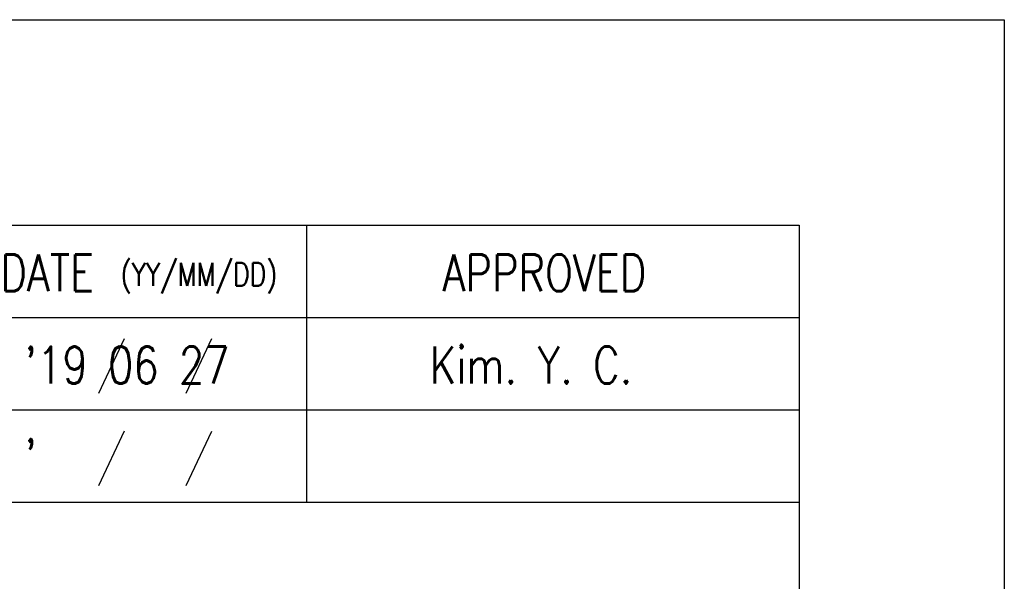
# Model space of a CAD drawing. Header units: millimetres. Extents: x 0 to 594, y 0 to 420.
# Tile 36 of 36: x 498 to 594, y 365 to 420. Entities that reach past the tile are written whole.
import ezdxf

# ---------------------------------------------------------------- set-up
doc = ezdxf.new("R2010")
doc.units = ezdxf.units.MM
doc.layers.add('SHEET', color=1, linetype='Continuous')
doc.styles.add('SHEET1', font='ROMANS.SHX', dxfattribs={"width": 0.8, "height": 3})

msp = doc.modelspace()

# ---------------------------------------------------------------- linework, layer by layer
at = {"color": 6}
msp.add_lwpolyline([(0, 420), (594, 420), (594, 0), (0, 0)], close=True, dxfattribs=at)
at = {"color": 4}
msp.add_lwpolyline([(20, 400), (574, 400), (574, 20), (20, 20)], close=True, dxfattribs=at)
at = {"layer": 'SHEET'}
for p, q in [((526, 400), (526, 373)), ((317.5, 391), (574, 391)), ((508.2099, 388.911), (505.7077, 383.5959)), ((516.7362, 388.9028), (514.2339, 383.5877)), ((317.5, 382), (574, 382)), ((508.2099, 379.911), (505.7077, 374.5959)), ((516.7362, 379.9028), (514.2339, 374.5877))]:
    msp.add_line(p, q, dxfattribs=at)
at = {"layer": 'SHEET', "color": 7}
msp.add_line((317.5, 373), (574, 373), dxfattribs=at)

# ---------------------------------------------------------------- texts
at = {"layer": 'SHEET', "style": 'SHEET1', "width": 0.8}
for s, height, p in [('DATE', 3.6, (496.1592, 393.5466)), ('(YY/MM/DD)', 2.25, (507.8838, 394.0859)), ('APPROVED', 3.6, (539.2502, 393.5466)), ("'19 06 27", 3.6, (498.4958, 384.5633)), ('Kim. Y. C.', 3.6, (538.0042, 384.5633)), ("'", 3.6, (498.4958, 375.5633))]:
    msp.add_text(s, height=height, dxfattribs=at).set_placement(p)

doc.saveas('drawing.dxf')
